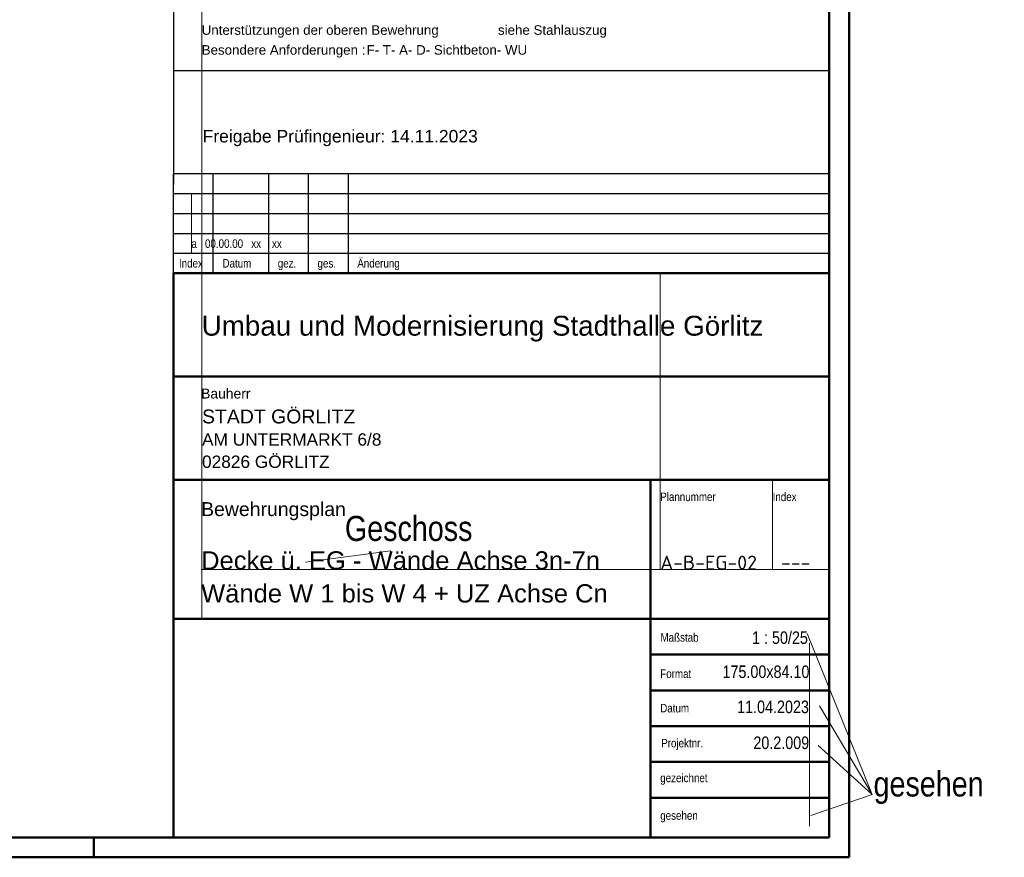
# Model space of a CAD drawing. Header units: millimetres. Extents: x -1.6 to 96.2, y -42.8 to 42.
# Tile 37 of 43: x 77.1 to 89.5, y 0 to 10.5. Entities that reach past the tile are written whole.
import ezdxf
from ezdxf.enums import TextEntityAlignment as Align

# ---------------------------------------------------------------- set-up
doc = ezdxf.new("R2010")
doc.units = ezdxf.units.MM
doc.styles.add('Arial', font='arial.ttf')
doc.styles.add('Arial Narrow', font='ARIALN.TTF')
doc.styles.add('isocp', font='isocp', dxfattribs={"width": 1.1})

msp = doc.modelspace()

# ---------------------------------------------------------------- linework, layer by layer
at = {"color": 4, "linetype": 'Continuous', "lineweight": 50}
for p, q in [((87.5, 0), (87.5, 42.05)), ((87.25, 0.25), (87.25, 41.8)), ((79, 0.25), (79, 7.35)), ((79, 7.35), (87.25, 7.35)), ((87.25, 7.35), (87.25, 1.749996)), ((79, 6.05), (87.25, 6.05)), ((87.25, 5), (87.25, 4.75)), ((87.25, 4.75), (79, 4.75)), ((85, 4.75), (85, 0.25)), ((79, 3), (87.25, 3)), ((87.25, 2.55), (85, 2.55)), ((87.25, 2.1), (85, 2.1)), ((87.25, 1.749996), (87.25, 0.25)), ((87.25, 1.65), (85, 1.65)), ((87.25, 1.2), (85, 1.2)), ((87.25, 0.75), (85, 0.75)), ((1, 0.25), (87.25, 0.25)), ((87.25, 0.25), (79, 0.25)), ((0, 0), (87.5, 0))]:
    msp.add_line(p, q, dxfattribs=at)
at = {"color": 9, "linetype": 'Continuous', "lineweight": 0}
for p, q in [((79.354747, 7.35), (79.354747, 17.315944)), ((79.225366, 8.35), (79.225366, 7.6)), ((79.354747, 3), (79.354747, 7.35)), ((85.122953, 7.35), (85.122953, 3.619985)), ((86.5368, 4.75), (86.5368, 3.619985)), ((81.734672, 3.856308), (80.660109, 3.711655)), ((79.347521, 3.619985), (87.25, 3.619985)), ((87.790547, 0.791789), (86.972896, 2.814547)), ((87.001833, 2.695755), (87.001833, 0.393371)), ((87.790547, 0.791789), (87.12725, 1.905571)), ((87.790547, 0.791789), (87.1101, 1.408207)), ((87.790547, 0.791789), (87.018419, 0.525538))]:
    msp.add_line(p, q, dxfattribs=at)
at = {"color": 3, "linetype": 'Continuous', "lineweight": 25}
for p, q in [((79, 13.459069), (79, 8.465)), ((87.25, 8.465), (87.25, 13.459069)), ((79, 9.898099), (87.25, 9.898099)), ((79, 7.35), (79, 8.6)), ((87.25, 8.6), (79, 8.6)), ((79.5, 7.35), (79.5, 8.6)), ((80.2, 7.35), (80.2, 8.6)), ((80.7, 7.35), (80.7, 8.6)), ((81.2, 7.35), (81.2, 8.6)), ((87.25, 7.35), (87.25, 8.6)), ((79, 8.35), (87.25, 8.35)), ((79, 8.1), (87.25, 8.1)), ((79, 7.85), (87.25, 7.85)), ((79, 7.6), (87.25, 7.6))]:
    msp.add_line(p, q, dxfattribs=at)
at = {"color": 4, "linetype": 'Continuous', "lineweight": 50, "ltscale": 0.5}
msp.add_line((78, 0), (78, 0.25), dxfattribs=at)

# ---------------------------------------------------------------- texts
at = {"color": 2, "lineweight": 35, "style": 'Arial'}
for s, height, p in [('Unterstützungen der oberen Bewehrung                siehe Stahlauszug', 0.12, (79.354747, 10.348099)), ('Besondere Anforderungen :', 0.12, (79.354747, 10.098099)), ('Umbau und Modernisierung Stadthalle Görlitz', 0.25, (79.354747, 6.562896)), ('STADT GÖRLITZ', 0.175, (79.359103, 5.458769)), ('AM UNTERMARKT 6/8', 0.1555, (79.359103, 5.178869)), ('02826 GÖRLITZ', 0.1555, (79.359103, 4.898969)), ('Bewehrungsplan', 0.175, (79.347521, 4.293234))]:
    msp.add_text(s, height=height, dxfattribs=at).set_placement(p)
at = {"color": 9, "lineweight": 0}
for s, height, style, p in [('F- T- A- D- Sichtbeton- WU', 0.12, 'Arial', (81.428232, 10.098095)), ('a   00.00.00   xx    xx', 0.1075, 'Arial Narrow', (79.225366, 7.667317)), ('Geschoss', 0.315, 'Arial Narrow', (81.156061, 3.980296)), ('gesehen', 0.315, 'Arial Narrow', (87.806522, 0.765164))]:
    msp.add_text(s, height=height, dxfattribs=dict(at, style=style)).set_placement(p)
at = {"color": 3, "lineweight": 25}
for s, height, style, p in [('Freigabe Prüfingenieur: 14.11.2023', 0.1575, 'Arial', (79.366624, 8.993623)), ('Index', 0.1075, 'Arial Narrow', (79.068945, 7.419913)), ('Datum', 0.1075, 'Arial Narrow', (79.616406, 7.419913)), ('gez.', 0.1075, 'Arial Narrow', (80.312225, 7.419913)), ('ges.', 0.1075, 'Arial Narrow', (80.812225, 7.419913)), ('Änderung', 0.1075, 'Arial Narrow', (81.312225, 7.419913)), ('Bauherr', 0.125, 'Arial', (79.347521, 5.772352)), ('Plannummer', 0.1075, 'Arial Narrow', (85.122954, 4.481968)), ('Index', 0.1075, 'Arial Narrow', (86.5368, 4.481968)), ('Maßstab', 0.1075, 'Arial Narrow', (85.126189, 2.713135)), ('Format', 0.1075, 'Arial Narrow', (85.122954, 2.255711)), ('Datum', 0.1075, 'Arial Narrow', (85.122954, 1.823087)), ('Projektnr.', 0.1075, 'Arial Narrow', (85.135187, 1.382927)), ('gezeichnet', 0.1075, 'Arial Narrow', (85.122954, 0.945074)), ('gesehen', 0.1075, 'Arial Narrow', (85.122954, 0.472371))]:
    msp.add_text(s, height=height, dxfattribs=dict(at, style=style)).set_placement(p)
at = {"color": 4, "lineweight": 50, "style": 'Arial'}
for s, p in [('Decke ü. EG - Wände Achse 3n-7n', (79.347521, 3.619985)), ('Wände W 1 bis W 4 + UZ Achse Cn', (79.347521, 3.205985))]:
    msp.add_text(s, height=0.23, dxfattribs=at).set_placement(p)
at = {"color": 3, "lineweight": 25, "style": 'isocp', "width": 1.15}
for s, p in [('A-B-EG-02', (85.122953, 3.619985)), ('---', (86.642347, 3.619985))]:
    msp.add_text(s, height=0.175, dxfattribs=at).set_placement(p)
at = {"color": 2, "lineweight": 35, "style": 'Arial Narrow'}
for s, p in [('1 : 50/25', (86.980052, 2.684935)), ('175.00x84.10', (86.999648, 2.256007)), ('11.04.2023', (86.993227, 1.81409)), ('20.2.009', (86.996647, 1.362305))]:
    msp.add_text(s, height=0.1575, dxfattribs=at).set_placement(p, align=Align.RIGHT)

doc.saveas('drawing.dxf')
